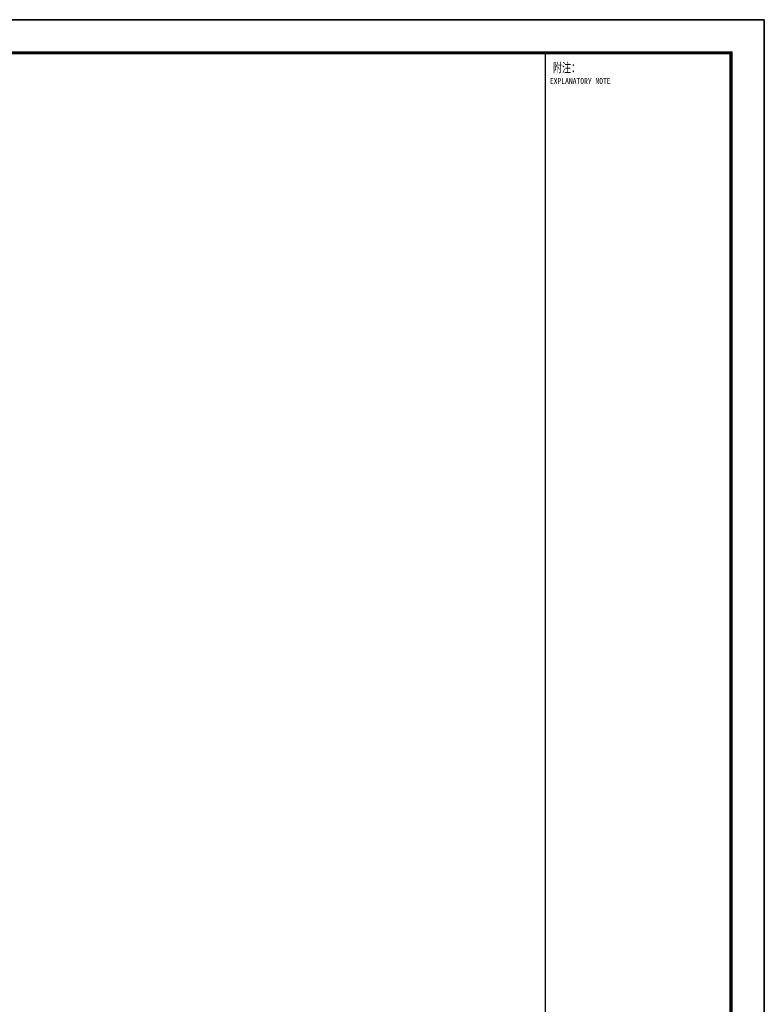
# Model space of a CAD drawing. Extents: x -302077 to 107904, y -9283 to 295706.
# Tile 171 of 256: x -6178 to 16267, y 81814 to 111514. Entities that reach past the tile are written whole.
import ezdxf
from ezdxf.enums import TextEntityAlignment as Align

# ---------------------------------------------------------------- set-up
doc = ezdxf.new("R2010")
doc.units = 0
doc.header["$LTSCALE"] = 500
doc.header["$MEASUREMENT"] = 0
doc.layers.get('0').update_dxf_attribs({"linetype": 'CONTINUOUS'})
doc.layers.add('PUB_TITLE', color=4, linetype='CONTINUOUS')
doc.layers.add('TK', color=7, linetype='CONTINUOUS')
doc.styles.add('TKHZ1', font='txt', dxfattribs={"width": 0.8})

# ---------------------------------------------------------------- blocks, each defined once
blk = doc.blocks.new('wrtgtg')
at = {"color": 4}
blk.add_line((7804, -4841), (7804, 52559), dxfattribs=at)
at = {"layer": 'PUB_TITLE'}
for p, q in [((-75296, 53559), (8804, 53559)), ((8804, 53559), (8804, -5841)), ((2204, 52559), (7804, 52559)), ((2204, 52559), (7804, 52559)), ((7804, -4841), (7804, 52559))]:
    blk.add_line(p, q, dxfattribs=at)
blk.add_lwpolyline([(-75296, -5841), (8804, -5841), (8804, 53559), (-75296, 53559)], close=True, dxfattribs=at)
at = {"layer": 'PUB_TITLE', "const_width": 100}
blk.add_lwpolyline([(-72796, -4841), (7804, -4841), (7804, 52559), (-72796, 52559)], close=True, dxfattribs=at)
at = {"layer": 'PUB_TITLE', "const_width": 50}
blk.add_lwpolyline([(2204, -4841), (2204, 52559)], dxfattribs=at)
at = {"layer": 'TK', "style": 'TKHZ1', "width": 0.7}
blk.add_text('附注：', height=280, dxfattribs=at).set_placement((2431, 51973))
at = {"layer": 'TK', "style": 'TKHZ1', "width": 0.8}
blk.add_text('EXPLANATORY NOTE', height=175, dxfattribs=at).set_placement((3257, 51710), align=Align.MIDDLE)

msp = doc.modelspace()

# ---------------------------------------------------------------- block references
msp.add_blockref('wrtgtg', (7462.635, 57955.467))

doc.saveas('drawing.dxf')
